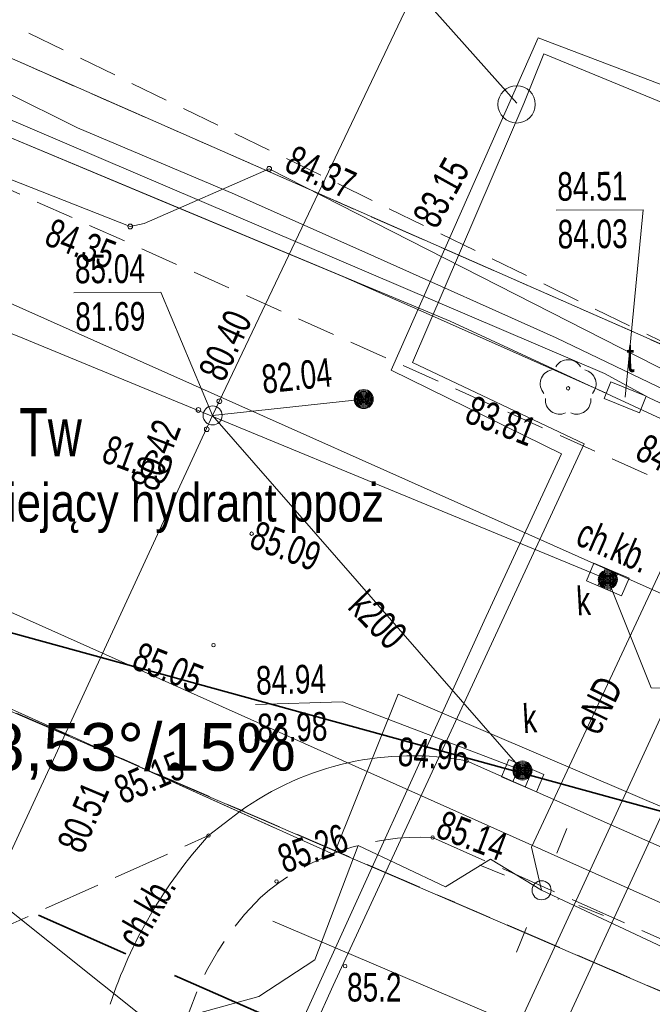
# Model space of a CAD drawing. Header units: metres. Extents: x -1013 to 1491425, y -5789533 to 1032.
# Tile 55 of 66: x 68 to 85, y -10 to 15. Entities that reach past the tile are written whole.
import ezdxf
from ezdxf.xclip import XClip

# ---------------------------------------------------------------- set-up
doc = ezdxf.new("R2010")
doc.units = ezdxf.units.M
doc.header["$MEASUREMENT"] = 0
doc.header["$XCLIPFRAME"] = 0
for name, pattern in [('2_KTCR02', [1.5, 1, -0.5]), ('2_KTJZ01', [2, 1.5, -0.5]), ('2_PTTL', [1.5, 1, -0.5]), ('GUK', [2, 1.5, -0.5]), ('GUZ', [1, 0.5, -0.5]), ('Przerywana długa', [3.9, 2.5, -1.4])]:
    doc.linetypes.add(name, pattern=pattern)
doc.layers.add('700-L Mapa 1_500 dwg', color=7, linetype='Continuous')
doc.layers.add('708-L Opisy sytuacji 1_500 do legendy', color=7, linetype='Continuous')
for name, color, linetype, lineweight in [('703-L Płaszczyzny podejścia 2D3', 152, 'Continuous', 30), ('703-L Płaszczyzny podejścia 2D38', 171, 'Continuous', 35), ('708-L Opisy sytuacji 1_500 do legendy1', 7, 'Continuous', 13), ('708-L Opisy sytuacji 1_500 do legendy11', 7, 'Continuous', 13), ('708-L Opisy sytuacji 1_500 do legendy85', 1, 'Continuous', 25), ('GN.6640.3638.2023_9_Dzialki7', 9, 'Continuous', 18), ('GN.6640.3638.2023_9_Kontury90', 9, 'Continuous', 18), ('GN.6640.3638.2023_9_KTCR_E_T_17', 9, 'Continuous', 18), ('GN.6640.3638.2023_9_KTCR_L_17', 9, 'Continuous', 18), ('GN.6640.3638.2023_9_KTJZ_L_07', 9, 'Continuous', 18), ('GN.6640.3638.2023_9_KTKR_L_07', 9, 'Continuous', 18), ('GN.6640.3638.2023_9_Numery_konturow90', 9, 'Continuous', 18), ('GN.6640.3638.2023_9_OBOP_T_13', 9, 'Continuous', 18), ('GN.6640.3638.2023_9_PTTL_L_37', 9, 'Continuous', 18), ('GN.6640.3638.2023_9_RTPW_T_07', 9, 'Continuous', 18), ('GN.6640.3638.2023_9_RTPW_T_17', 9, 'Continuous', 18), ('GN.6640.3638.2023_9_SUOG_L_052', 9, 'Continuous', 18), ('GN.6640.3638.2023_9_SUOW_L_05', 9, 'Continuous', 18), ('GN.6640.3638.2023_9_SUPC_D_L_1200', 9, 'Continuous', 18), ('GN.6640.3638.2023_9_SUPE_D_L_31', 9, 'Continuous', 18), ('GN.6640.3638.2023_9_SUPE_E_T_31', 9, 'Continuous', 18), ('GN.6640.3638.2023_9_SUPG_L_252', 9, 'Continuous', 18), ('GN.6640.3638.2023_9_SUPK_D_L_434', 9, 'Continuous', 18), ('GN.6640.3638.2023_9_SUPK_E_T_434', 9, 'Continuous', 18), ('GN.6640.3638.2023_9_SUPK_L_434', 9, 'Continuous', 18), ('GN.6640.3638.2023_9_SUPT_D_L_030', 9, 'Continuous', 18), ('GN.6640.3638.2023_9_SUPW_L_05', 9, 'Continuous', 18), ('GN.6640.3638.2023_9_SUSM_D_T_07', 9, 'Continuous', 18), ('GN.6640.3638.2023_9_SUSM_D_T_37', 9, 'Continuous', 18), ('GN.6640.3638.2023_9_SUTC_T_0200', 9, 'Continuous', 18), ('GN.6640.3638.2023_9_SUTE_T_01', 9, 'Continuous', 18), ('GN.6640.3638.2023_9_SUTG_T_052', 9, 'Continuous', 18), ('GN.6640.3638.2023_9_SUTK_T_034', 9, 'Continuous', 18), ('GN.6640.3638.2023_9_SUTT_T_030', 9, 'Continuous', 18), ('GN.6640.3638.2023_9_SUUC_D_L_47', 9, 'Continuous', 18), ('GN.6640.3638.2023_9_SUUK_D_T_234', 9, 'Continuous', 18), ('GN.6640.3638.2023_9_SUUK_D_T_97', 9, 'Continuous', 18), ('GN.6640.3638.2023_9_SUUK_E_T_934', 9, 'Continuous', 18), ('GN.6640.3638.2023_9_SUUK_T_07', 9, 'Continuous', 18), ('GN.6640.3638.2023_9_SUUT_D_T_130', 9, 'Continuous', 18), ('GN.6640.3638.2023_9_SUUT_E_T_930', 9, 'Continuous', 18), ('GN.6640.3638.2023_9_Uzytki7', 9, 'Continuous', 18)]:
    doc.layers.add(name, color=color, linetype=linetype, lineweight=lineweight)
doc.styles.add('STYL_AUTOMATYCZNY_1', font='arial.ttf', dxfattribs={"width": 0.7})
doc.styles.add('STYL_AUTOMATYCZNY_2', font='arial.ttf')
doc.styles.add('STYL_AUTOMATYCZNY_3', font='ARIALN.TTF')
doc.dimstyles.new('STYL_AUTOMATYCZNY__3', dxfattribs={"dimtxt": 1.25, "dimasz": 0.917874, "dimexe": 0.18, "dimexo": 0.04, "dimgap": 0, "dimtad": 1, "dimtih": 1, "dimtoh": 1, "dimzin": 0, "dimdsep": 46, "dimtxsty": 'STYL_AUTOMATYCZNY_2', "dimblk": 'ARROWHEAD_8', "dimblk1": 'ARROWHEAD_8', "dimblk2": 'ARROWHEAD_8', "dimcen": 0.09, "dimclrd": 7, "dimclre": 7, "dimclrt": 1, "dimazin": 0, "dimtfac": 1, "dimtdec": 4, "dimtmove": 0, "dimatfit": 3, "dimfxl": 1, "dimtolj": 1, "dimtzin": 0, "dimarcsym": 0})
doc.dimstyles.new('STYL_AUTOMATYCZNY__5', dxfattribs={"dimtxt": 0.18, "dimasz": 0.456, "dimexe": 0.18, "dimexo": 0.0625, "dimgap": 0, "dimtad": 0, "dimtih": 1, "dimtoh": 1, "dimdec": 4, "dimzin": 0, "dimdsep": 46, "dimcen": 0.09, "dimadec": 0, "dimazin": 0, "dimtfac": 1, "dimtdec": 4, "dimtmove": 0, "dimatfit": 3, "dimldrblk": 'ARROWHEAD_1', "dimfxl": 1, "dimtolj": 1, "dimtzin": 0, "dimarcsym": 0})

# ---------------------------------------------------------------- blocks, each defined once
blk = doc.blocks.new('Rysunek_1_9', base_point=(-7447251.91, -5789835.327))
at = {"layer": 'GN.6640.3638.2023_9_Dzialki7', "color": 9, "linetype": 'Continuous', "lineweight": 18}
for p, q in [((-42.33, 44.713), (161.19, -43.067)), ((118.53, -7.997), (16.02, 37.103))]:
    blk.add_line(p, q, dxfattribs=at)
at = {"layer": 'GN.6640.3638.2023_9_Kontury90', "color": 9, "linetype": 'GUK', "lineweight": 18}
for p, q in [((-42.33, 44.713), (102.61, -17.787)), ((62.51, 16.653), (104.44, -1.797))]:
    blk.add_line(p, q, dxfattribs=at)
at = {"layer": 'GN.6640.3638.2023_9_KTCR_L_17', "color": 9, "linetype": '2_KTCR02', "lineweight": 18}
blk.add_line((111.77, -8.787), (9.37, 36.973), dxfattribs=at)
blk.add_arc((79.633, -13.057), 7.646, 134.7471, 205.6486, dxfattribs=at)
at = {"layer": 'GN.6640.3638.2023_9_KTJZ_L_07', "color": 9, "linetype": '2_KTJZ01', "lineweight": 18}
for p, q in [((64.97, -9.557), (72.89, -6.007)), ((78.76, -6.057), (107.36, -18.777))]:
    blk.add_line(p, q, dxfattribs=at)
blk.add_arc((78.443, -12.409), 6.36, 87.1419, 131.2457, dxfattribs=at)
at = {"layer": 'GN.6640.3638.2023_9_KTKR_L_07', "color": 9, "linetype": 'Continuous', "lineweight": 18}
for p, q in [((106.54, -9.377), (26.14, 26.463)), ((79.65, -4.047), (104.34, -15.017)), ((73.71, -5.377), (72.89, -6.007))]:
    blk.add_line(p, q, dxfattribs=at)
for centre, radius, start, end in [((78.226, -11.616), 7.702, 79.3444, 125.897), ((81.989, -14.281), 12.298, 137.718, 161.7369)]:
    blk.add_arc(centre, radius, start, end, dxfattribs=at)
at = {"layer": 'GN.6640.3638.2023_9_OBOP_T_13', "color": 9, "linetype": 'Continuous', "lineweight": 18}
blk.add_circle((82.31, 5.713), 0.045, dxfattribs=at)
for centre, start, end in [((82.31, 6.088), 30.1401, 149.8599), ((81.954, 5.829), 102.1445, 221.86), ((82.667, 5.829), 318.14, 77.8555), ((82.09, 5.41), 174.1482, 293.8542), ((82.531, 5.41), 246.1458, 5.8518)]:
    blk.add_arc(centre, 0.375, start, end, dxfattribs=at)
at = {"layer": 'GN.6640.3638.2023_9_PTTL_L_37', "color": 9, "linetype": '2_PTTL', "lineweight": 18}
blk.add_line((30.43, 33.413), (111.09, -5.887), dxfattribs=at)
at = {"layer": 'GN.6640.3638.2023_9_RTPW_T_07', "color": 9, "linetype": 'Continuous', "lineweight": 18}
blk.add_circle((76.47, -9.427), 0.045, dxfattribs=at)
at = {"layer": 'GN.6640.3638.2023_9_RTPW_T_17', "color": 9, "linetype": 'Continuous', "lineweight": 18}
for centre in [(74.02, 1.903), (73.02, -1.017), (79.65, -4.047), (72.89, -6.007), (78.76, -6.057), (74.67, -7.207)]:
    blk.add_circle(centre, 0.045, dxfattribs=at)
at = {"layer": 'GN.6640.3638.2023_9_SUOG_L_052', "color": 9, "linetype": 'Continuous', "lineweight": 18}
blk.add_line((74.48, 11.463), (71.2, 10.033), dxfattribs=at)
at = {"layer": 'GN.6640.3638.2023_9_SUOW_L_05', "color": 9, "linetype": 'Continuous', "lineweight": 18}
blk.add_line((65.503, -1.696), (74.621, -5.803), dxfattribs=at)
at = {"layer": 'GN.6640.3638.2023_9_SUPC_D_L_1200', "color": 9, "linetype": 'Continuous', "lineweight": 18}
for p, q in [((77.675, 6.192), (81.529, 14.894)), ((81.529, 14.894), (85.087, 13.539)), ((81.672, 14.473), (81.146, 13.173)), ((85.317, 12.977), (81.672, 14.473)), ((81.146, 13.173), (78.236, 6.393)), ((82.14, 3.998), (77.675, 6.192)), ((78.236, 6.393), (82.73, 4.255)), ((82.73, 4.255), (76.154, -9.931)), ((80.115, -0.383), (82.14, 3.998)), ((73.152, -15.67), (80.115, -0.383)), ((85.811, -3.184), (78.834, -18.298)), ((76.154, -9.931), (68.971, -25.869))]:
    blk.add_line(p, q, dxfattribs=at)
at = {"layer": 'GN.6640.3638.2023_9_SUPE_D_L_31', "color": 9, "linetype": 'Continuous', "lineweight": 18}
for p, q in [((67.567, 13.484), (69.454, 12.538)), ((69.454, 12.538), (73.567, 10.796)), ((73.567, 10.796), (77.238, 9.162)), ((77.238, 9.162), (81.994, 7.035)), ((81.994, 7.035), (86.56, 4.847)), ((86.56, 4.847), (81.348, -6.31)), ((76.807, -6.262), (75.678, -9.261)), ((79.095, -7.346), (76.807, -6.262)), ((81.348, -6.31), (81.616, -7.439)), ((80.28, -6.628), (79.095, -7.346)), ((81.616, -7.439), (80.28, -6.628)), ((81.616, -7.439), (87.104, -10.02)), ((71.46, -10.98), (67.246, -7.62)), ((82.057, -7.676), (82.037, -7.676)), ((81.261, -11.092), (74.571, -8.248)), ((75.678, -9.261), (74.204, -10.221)), ((74.204, -10.221), (71.46, -10.98))]:
    blk.add_line(p, q, dxfattribs=at)
at = {"layer": 'GN.6640.3638.2023_9_SUPG_L_252', "color": 9, "linetype": 'Continuous', "lineweight": 18}
for p, q in [((70.84, 9.953), (66.16, 11.793)), ((74.48, 11.463), (71.2, 10.033)), ((86.48, 5.343), (74.48, 11.463)), ((71.2, 10.033), (70.84, 9.953))]:
    blk.add_line(p, q, dxfattribs=at)
at = {"layer": 'GN.6640.3638.2023_9_SUPK_D_L_434', "color": 9, "linetype": 'Continuous', "lineweight": 18}
for p, q in [((72.997, 5.002), (90.944, 42.732)), ((25.81, 23.943), (68.023, 7.027)), ((89.807, 8.11), (77.179, -19.301)), ((68.023, 7.027), (83.35, 0.703)), ((76.955, 5.43), (72.997, 5.002)), ((66.947, -8.052), (72.997, 5.002)), ((72.997, 5.002), (81.113, -4.302))]:
    blk.add_line(p, q, dxfattribs=at)
at = {"layer": 'GN.6640.3638.2023_9_SUPK_L_434', "color": 9, "linetype": 'Continuous', "lineweight": 18}
blk.add_line((92.33, -11.167), (41.33, 11.643), dxfattribs=at)
at = {"layer": 'GN.6640.3638.2023_9_SUPT_D_L_030', "color": 9, "linetype": 'Continuous', "lineweight": 18}
for p, q in [((67.161, 12.982), (83.26, 6.104)), ((79.22, 7.476), (67.164, 12.502)), ((67.164, 12.502), (71.628, 10.633)), ((71.628, 10.633), (76.412, 8.646)), ((76.412, 8.646), (78.97, 7.514)), ((78.97, 7.514), (83.304, 5.584)), ((105.398, -4.681), (79.22, 7.476)), ((83.26, 6.104), (84.435, 5.462)), ((84.435, 5.462), (105.746, -4.419))]:
    blk.add_line(p, q, dxfattribs=at)
at = {"layer": 'GN.6640.3638.2023_9_SUPW_L_05', "color": 9, "linetype": 'Continuous', "lineweight": 18}
for p, q in [((56.56, 2.333), (76.171, -6.501)), ((76.171, -6.501), (77.86, -2.297)), ((94.89, -9.597), (77.86, -2.297))]:
    blk.add_line(p, q, dxfattribs=at)
at = {"layer": 'GN.6640.3638.2023_9_SUSM_D_T_07', "color": 9, "linetype": 'Continuous', "lineweight": 18}
for p, q in [((82.011, -6.466), (82.274, -5.817)), ((80.643, -7.044), (79.994, -6.78)), ((82.588, -7.834), (83.237, -8.097)), ((81.221, -8.412), (80.957, -9.06))]:
    blk.add_line(p, q, dxfattribs=at)
at = {"layer": 'GN.6640.3638.2023_9_SUSM_D_T_37', "color": 9, "linetype": 'Continuous', "lineweight": 18}
blk.add_circle((81.616, -7.439), 0.25, dxfattribs=at)
at = {"layer": 'GN.6640.3638.2023_9_SUTC_T_0200', "color": 9, "linetype": 'Continuous', "lineweight": 18}
blk.add_line((80.966, 13.187), (78.057, 16.446), dxfattribs=at)
at = {"layer": 'GN.6640.3638.2023_9_SUTG_T_052', "color": 9, "linetype": 'Continuous', "lineweight": 18}
for centre in [(74.48, 11.463), (70.84, 9.953)]:
    blk.add_circle(centre, 0.0625, dxfattribs=at)
at = {"layer": 'GN.6640.3638.2023_9_SUTK_T_034', "color": 9, "linetype": 'Continuous', "lineweight": 18}
for p, q in [((69.364, 8.213), (71.644, 8.229)), ((72.997, 5.002), (71.644, 8.229)), ((83.35, 0.703), (84.489, -2.136)), ((84.489, -2.136), (86.742, -2.16)), ((74.121, -2.568), (76.4, -2.505)), ((81.113, -4.302), (76.4, -2.505))]:
    blk.add_line(p, q, dxfattribs=at)
for centre in [(73.174, 5.374), (72.625, 5.145), (72.844, 4.64)]:
    blk.add_circle(centre, 0.0625, dxfattribs=at)
at = {"layer": 'GN.6640.3638.2023_9_SUTT_T_030', "color": 9, "linetype": 'Continuous', "lineweight": 18}
for p in [(82, 10.376), (83.805, 5.478)]:
    blk.add_line(p, (84.28, 10.392), dxfattribs=at)
at = {"layer": 'GN.6640.3638.2023_9_SUUC_D_L_47', "color": 9, "linetype": 'Continuous', "lineweight": 18}
blk.add_circle((80.961, 13.152), 0.489, dxfattribs=at)
at = {"layer": 'GN.6640.3638.2023_9_SUUK_D_T_234', "color": 9, "linetype": 'Continuous', "lineweight": 18}
blk.add_circle((72.997, 5.002), 0.25, dxfattribs=at)
at = {"layer": 'GN.6640.3638.2023_9_SUUK_D_T_97', "color": 9, "linetype": 'Continuous', "lineweight": 18}
for centre, radius in [((76.955, 5.43), 0.25), ((76.955, 5.43), 0.225), ((76.955, 5.43), 0.2), ((76.955, 5.43), 0.175), ((76.955, 5.43), 0.15), ((76.955, 5.43), 0.125), ((76.955, 5.43), 0.1), ((76.955, 5.43), 0.075), ((76.955, 5.43), 0.05), ((76.955, 5.43), 0.025), ((76.955, 5.43), 0.00715), ((83.35, 0.703), 0.25), ((83.35, 0.703), 0.225), ((83.35, 0.703), 0.2), ((83.35, 0.703), 0.175), ((83.35, 0.703), 0.15), ((83.35, 0.703), 0.125), ((83.35, 0.703), 0.1), ((83.35, 0.703), 0.075), ((83.35, 0.703), 0.05), ((83.35, 0.703), 0.025), ((83.35, 0.703), 0.00715), ((81.113, -4.302), 0.25), ((81.113, -4.302), 0.225), ((81.113, -4.302), 0.2), ((81.113, -4.302), 0.175), ((81.113, -4.302), 0.15), ((81.113, -4.302), 0.125), ((81.113, -4.302), 0.1), ((81.113, -4.302), 0.075), ((81.113, -4.302), 0.05), ((81.113, -4.302), 0.025), ((81.113, -4.302), 0.00715)]:
    blk.add_circle(centre, radius, dxfattribs=at)
at = {"layer": 'GN.6640.3638.2023_9_SUUK_T_07', "color": 9, "linetype": 'Continuous', "lineweight": 18}
for p, q in [((82.792, 0.668), (82.988, 1.128)), ((82.988, 1.128), (83.908, 0.738)), ((83.287, 1.001), (83.092, 0.541)), ((83.609, 0.865), (83.414, 0.404)), ((83.713, 0.278), (82.792, 0.668)), ((83.908, 0.738), (83.713, 0.278)), ((80.562, -4.47), (80.759, -4.01)), ((80.759, -4.01), (81.678, -4.405)), ((81.058, -4.138), (80.861, -4.598)), ((81.38, -4.276), (81.183, -4.736)), ((81.481, -4.864), (80.562, -4.47)), ((81.678, -4.405), (81.481, -4.864))]:
    blk.add_line(p, q, dxfattribs=at)
at = {"layer": 'GN.6640.3638.2023_9_SUUT_D_T_130', "color": 9, "linetype": 'Continuous', "lineweight": 18}
for p, q in [((83.429, 5.881), (83.254, 5.449)), ((84.356, 5.507), (83.429, 5.881)), ((83.254, 5.449), (84.181, 5.074)), ((84.181, 5.074), (84.356, 5.507))]:
    blk.add_line(p, q, dxfattribs=at)
at = {"layer": 'GN.6640.3638.2023_9_Uzytki7', "color": 9, "linetype": 'GUZ', "lineweight": 18}
for p, q in [((-42.33, 44.713), (102.61, -17.787)), ((62.51, 16.653), (104.44, -1.797))]:
    blk.add_line(p, q, dxfattribs=at)
at = {"layer": 'GN.6640.3638.2023_9_KTCR_E_T_17', "color": 9, "linetype": 'Continuous', "lineweight": 18, "char_height": 0.75, "attachment_point": 4, "style": 'STYL_AUTOMATYCZNY_1'}
for insert, rotation in [((82.613, 1.974), 336.4403), ((70.769, -8.834), 59.9314)]:
    blk.add_mtext('\\A1;{\\pql;\\fArial|b0|i0|c238|p0;\\W0.700000;ch.kb.}', dxfattribs=dict(at, insert=insert, rotation=rotation))
at = {"layer": 'GN.6640.3638.2023_9_Numery_konturow90', "color": 9, "linetype": 'Continuous', "lineweight": 18, "insert": (67.929, 5.193), "char_height": 1.26, "attachment_point": 1, "style": 'STYL_AUTOMATYCZNY_1'}
blk.add_mtext('\\A1;{\\pql;\\fArial|b0|i0|c238|p0;\\W0.700000;Tw}', dxfattribs=at)
at = {"layer": 'GN.6640.3638.2023_9_RTPW_T_07', "color": 9, "linetype": 'Continuous', "lineweight": 18, "insert": (76.519, -9.604), "char_height": 0.75, "attachment_point": 1, "style": 'STYL_AUTOMATYCZNY_1'}
blk.add_mtext('\\A1;{\\pql;\\fArial|b0|i0|c238|p0;\\W0.700000;85.2}', dxfattribs=at)
at = {"layer": 'GN.6640.3638.2023_9_RTPW_T_17', "color": 9, "linetype": 'Continuous', "lineweight": 18, "char_height": 0.75, "style": 'STYL_AUTOMATYCZNY_1'}
for s, insert, attachment_point, rotation in [('\\A1;{\\pql;\\fArial|b0|i0|c238|p0;\\W0.700000;85.09}', (74.054, 1.906), 4, 339.1697), ('\\A1;{\\pql;\\fArial|b0|i0|c238|p0;\\W0.700000;85.05}', (70.838, -1.621), 7, 338.2137), ('\\A1;{\\pql;\\fArial|b0|i0|c238|p0;\\W0.700000;84.96}', (77.833, -4.184), 7, 355.7201), ('\\A1;{\\pql;\\fArial|b0|i0|c238|p0;\\W0.700000;85.15}', (70.649, -5.207), 7, 23.5885), ('\\A1;{\\pql;\\fArial|b0|i0|c238|p0;\\W0.700000;85.14}', (78.799, -6.039), 7, 339.1341), ('\\A1;{\\pql;\\fArial|b0|i0|c238|p0;\\W0.700000;85.26}', (74.892, -7.015), 7, 19.9831)]:
    blk.add_mtext(s, dxfattribs=dict(at, insert=insert, attachment_point=attachment_point, rotation=rotation))
at = {"layer": 'GN.6640.3638.2023_9_SUPE_E_T_31', "color": 9, "linetype": 'Continuous', "lineweight": 18, "insert": (82.784, -3.249), "char_height": 0.75, "attachment_point": 4, "rotation": 63.8331, "style": 'STYL_AUTOMATYCZNY_1'}
blk.add_mtext('\\A1;{\\pql;\\fArial|b0|i0|c238|p0;\\W0.700000;eND}', dxfattribs=at)
at = {"layer": 'GN.6640.3638.2023_9_SUPK_E_T_434', "color": 9, "linetype": 'Continuous', "lineweight": 18, "insert": (76.498, -0.053), "char_height": 0.75, "attachment_point": 7, "rotation": 314.235, "style": 'STYL_AUTOMATYCZNY_1'}
blk.add_mtext('\\A1;{\\pql;\\fArial|b0|i0|c238|p0;\\W0.700000;k200}', dxfattribs=at)
at = {"layer": 'GN.6640.3638.2023_9_SUTC_T_0200', "color": 9, "linetype": 'Continuous', "lineweight": 18, "insert": (78.873, 9.851), "char_height": 0.75, "attachment_point": 7, "rotation": 60.9577, "style": 'STYL_AUTOMATYCZNY_1'}
blk.add_mtext('\\A1;{\\pql;\\fArial|b0|i0|c238|p0;\\W0.700000;83.15}', dxfattribs=at)
at = {"layer": 'GN.6640.3638.2023_9_SUTE_T_01', "color": 9, "linetype": 'Continuous', "lineweight": 18, "insert": (84.197, 4.216), "char_height": 0.75, "attachment_point": 4, "rotation": 332.4127, "style": 'STYL_AUTOMATYCZNY_1'}
blk.add_mtext('\\A1;{\\pql;\\fArial|b0|i0|c238|p0;\\W0.700000;84.13}', dxfattribs=at)
at = {"layer": 'GN.6640.3638.2023_9_SUTG_T_052', "color": 9, "linetype": 'Continuous', "lineweight": 18, "char_height": 0.75, "attachment_point": 7, "style": 'STYL_AUTOMATYCZNY_1'}
for s, insert, rotation in [('\\A1;{\\pql;\\fArial|b0|i0|c238|p0;\\W0.700000;84.37}', (74.836, 11.416), 335.1795), ('\\A1;{\\pql;\\fArial|b0|i0|c238|p0;\\W0.700000;84.35}', (68.549, 9.481), 338.6542)]:
    blk.add_mtext(s, dxfattribs=dict(at, insert=insert, rotation=rotation))
at = {"layer": 'GN.6640.3638.2023_9_SUTK_T_034', "color": 9, "linetype": 'Continuous', "lineweight": 18, "char_height": 0.75, "style": 'STYL_AUTOMATYCZNY_1'}
for s, insert, attachment_point, rotation in [('\\A1;{\\pql;\\fArial|b0|i0|c238|p0;\\W0.700000;85.04}', (69.387, 9.213), 1, 0.4031), ('\\A1;{\\pql;\\fArial|b0|i0|c238|p0;\\W0.700000;81.69}', (69.396, 7.963), 1, 0.4031), ('\\A1;{\\pql;\\fArial|b0|i0|c238|p0;\\W0.700000;80.40}', (73.299, 5.843), 7, 65.5991), ('\\A1;{\\pql;\\fArial|b0|i0|c238|p0;\\W0.700000;82.04}', (74.289, 5.939), 4, 6.1131), ('\\A1;{\\pql;\\fArial|b0|i0|c238|p0;\\W0.700000;80.42}', (70.827, 3.241), 1, 69.0949), ('\\A1;{\\pql;\\fArial|b0|i0|c238|p0;\\W0.700000;81.69}', (70.312, 4.509), 1, 339.579), ('\\A1;{\\pql;\\fArial|b0|i0|c238|p0;\\W0.700000;84.94}', (74.124, -1.567), 1, 1.5731), ('\\A1;{\\pql;\\fArial|b0|i0|c238|p0;\\W0.700000;83.98}', (74.158, -2.817), 1, 1.5731), ('\\A1;{\\pql;\\fArial|b0|i0|c238|p0;\\W0.700000;80.51}', (69.255, -6.372), 4, 67.2031)]:
    blk.add_mtext(s, dxfattribs=dict(at, insert=insert, attachment_point=attachment_point, rotation=rotation))
at = {"layer": 'GN.6640.3638.2023_9_SUTT_T_030', "color": 9, "linetype": 'Continuous', "lineweight": 18, "char_height": 0.75, "style": 'STYL_AUTOMATYCZNY_1'}
for s, insert, attachment_point, rotation in [('\\A1;{\\pql;\\fArial|b0|i0|c238|p0;\\W0.700000;84.51}', (82.023, 11.376), 1, 0.403), ('\\A1;{\\pql;\\fArial|b0|i0|c238|p0;\\W0.700000;84.03}', (82.032, 10.126), 1, 0.403), ('\\A1;{\\pql;\\fArial|b0|i0|c238|p0;\\W0.700000;83.81}', (79.56, 4.835), 7, 338.8028)]:
    blk.add_mtext(s, dxfattribs=dict(at, insert=insert, attachment_point=attachment_point, rotation=rotation))
at = {"layer": 'GN.6640.3638.2023_9_SUUK_E_T_934', "color": 9, "linetype": 'Continuous', "lineweight": 18, "char_height": 0.75, "attachment_point": 4, "rotation": 3.2631, "style": 'STYL_AUTOMATYCZNY_1'}
for insert in [(82.53, 0.132), (81.122, -2.948)]:
    blk.add_mtext('\\A1;{\\pql;\\fArial|b0|i0|c238|p0;\\W0.700000;k }', dxfattribs=dict(at, insert=insert))
at = {"layer": 'GN.6640.3638.2023_9_SUUT_E_T_930', "color": 9, "linetype": 'Continuous', "lineweight": 18, "insert": (83.838, 6.888), "char_height": 0.75, "attachment_point": 1, "rotation": 0.403, "style": 'STYL_AUTOMATYCZNY_1'}
blk.add_mtext('\\A1;{\\pql;\\fArial|b0|i0|c238|p0;\\W0.700000;t}', dxfattribs=at)
blk = doc.blocks.new('*D18')
at = {"layer": '708-L Opisy sytuacji 1_500 do legendy1', "color": 7, "linetype": 'Continuous', "lineweight": 13}
for p, q in [((66.882, -0.461), (66.287, -0.795)), ((66.882, -0.461), (67.217, -1.056)), ((64.745, -6.452), (64.495, -5.816)), ((64.745, -6.452), (65.381, -6.202))]:
    blk.add_line(p, q, dxfattribs=at)
blk.add_arc((25.649, 10.872), 42.762, 336.1008, 344.6316, dxfattribs=at)
at = {"layer": '708-L Opisy sytuacji 1_500 do legendy85', "color": 1, "lineweight": 25, "insert": (67.103, -4.541), "char_height": 1.25, "attachment_point": 7, "style": 'STYL_AUTOMATYCZNY_2'}
blk.add_mtext('\\A1;{\\pql;\\fArial|b0|i0|c238|p0;\\W1.000000;8,53°/15%}', dxfattribs=at)
blk = doc.blocks.new('ARROWHEAD_8')
at = {"color": 0, "linetype": 'Continuous', "lineweight": 0}
blk.add_line((0, 0), (-1, 0), dxfattribs=at)
at = {"color": 0, "linetype": 'Continuous', "lineweight": 0, "flags": 128}
blk.add_lwpolyline([(-0.525, 0.525), (0, 0), (-0.525, -0.525)], dxfattribs=at)
blk = doc.blocks.new('ARROWHEAD_1')
at = {"color": 0, "linetype": 'Continuous', "lineweight": 0}
blk.add_line((0, 0), (-1, 0), dxfattribs=at)
blk.add_circle((0, 0), 0.25, dxfattribs=at)

msp = doc.modelspace()

# ---------------------------------------------------------------- linework, layer by layer
at = {"layer": '703-L Płaszczyzny podejścia 2D3', "color": 152, "linetype": 'Continuous', "lineweight": 30}
msp.add_circle((8.227, 10.355), 1021.659, dxfattribs=at)
at = {"layer": '703-L Płaszczyzny podejścia 2D38', "color": 171, "linetype": 'Przerywana długa', "lineweight": 35}
msp.add_line((25.649, 10.872), (381.296, -146.723), dxfattribs=at)
at = {"layer": '703-L Płaszczyzny podejścia 2D38', "color": 171, "linetype": 'Continuous', "lineweight": 35}
msp.add_line((25.649, 10.872), (404.936, -93.376), dxfattribs=at)

# ---------------------------------------------------------------- block references
at = {"layer": '700-L Mapa 1_500 dwg', "color": 52, "linetype": 'Continuous', "lineweight": 25}
ref = msp.add_blockref('Rysunek_1_9', (-7447251.91, -5789835.327), dxfattribs=at)
XClip(ref).set_block_clipping_path([(-263.024729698, -194.3328058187), (268.520270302, 207.6028993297)])

# ---------------------------------------------------------------- texts
at = {"layer": '708-L Opisy sytuacji 1_500 do legendy85', "color": 1, "linetype": 'Continuous', "lineweight": 25, "insert": (65.827, 1.919), "char_height": 1, "attachment_point": 7, "style": 'STYL_AUTOMATYCZNY_3'}
msp.add_mtext('\\A1;{\\pql;\\fArial Narrow|b0|i0|c238|p0;\\W1.000000;istniejący hydrant ppoż}', dxfattribs=at)

# ---------------------------------------------------------------- dimensions: what is measured, and where the dimension line sits
at = {"layer": '708-L Opisy sytuacji 1_500 do legendy', "color": 7, "linetype": 'Continuous', "lineweight": 13}
dim = msp.add_angular_dim_3p(base=(65.925, -3.496), center=(25.649, 10.872), p1=(381.296, -146.723), p2=(404.936, -93.376), text='8,53°/15%', dimstyle='STYL_AUTOMATYCZNY__3', dxfattribs=at)
dim.commit()
dim.dimension.update_dxf_attribs({"geometry": '*D18', "text_midpoint": (71.071, -3.916), "dimtype": 165})

# ---------------------------------------------------------------- leaders
at = {"layer": '708-L Opisy sytuacji 1_500 do legendy11', "color": 7, "linetype": 'Continuous', "lineweight": 13, "annotation_type": 0, "has_hookline": 1, "hookline_direction": 0, "text_width": 11.564}
msp.add_leader([(62.47, 1.103), (63.638, 1.919), (65.467, 1.893)], dimstyle='STYL_AUTOMATYCZNY__5', dxfattribs=at)

doc.saveas('drawing.dxf')
